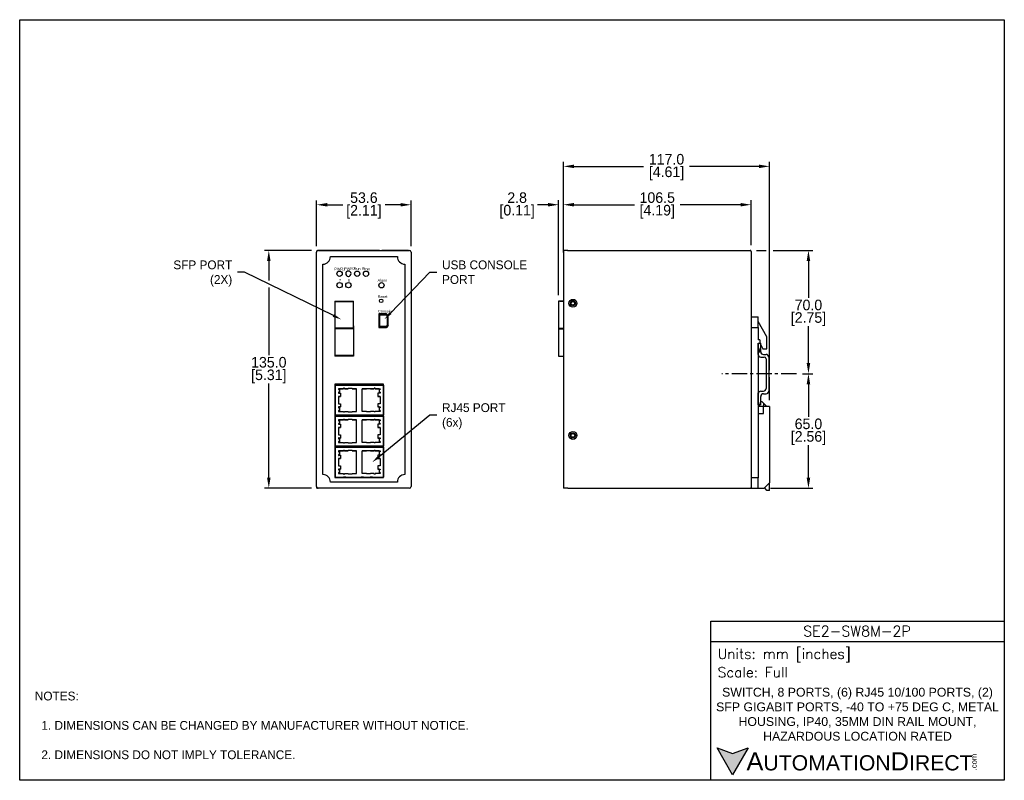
# Model space of a CAD drawing. Header units: inches. Extents: x 0 to 559, y 0 to 432.
import ezdxf
from ezdxf import colors
from ezdxf.entities.mleader import LeaderData, LeaderLine
from ezdxf.math import Vec2, Vec3

# ---------------------------------------------------------------- set-up
doc = ezdxf.new("R2010")
doc.units = ezdxf.units.IN
doc.header["$LTSCALE"] = 10
doc.header["$MEASUREMENT"] = 0
doc.linetypes.add('CENTER', pattern=[0.4, 0.25, -0.05, 0.05, -0.05])
for name, color, linetype in [('CENTER', 40, 'CENTER'), ('DIMENSIONS', 140, 'Continuous'), ('TEXT', 140, 'Continuous')]:
    doc.layers.add(name, color=color, linetype=linetype)
doc.styles.add('ROMANS', font='romans.shx')
doc.styles.add('型式1', font='txt')
doc.dimstyles.get("Standard").update_dxf_attribs({"dimtxt": 6, "dimasz": 6, "dimexe": 2.5, "dimexo": 3.5, "dimgap": 1, "dimtad": 0, "dimtih": 1, "dimtoh": 1, "dimdec": 1, "dimzin": 0, "dimdsep": 46, "dimtxsty": 'Standard', "dimcen": 0, "dimadec": 0, "dimazin": 0, "dimtfac": 1, "dimtdec": 1, "dimtofl": 0, "dimtmove": 0, "dimatfit": 3, "dimfxl": 1, "dimtolj": 1, "dimtzin": 0, "dimarcsym": 0})

# ---------------------------------------------------------------- blocks, each defined once
blk = doc.blocks.new('*D11')
at = {"layer": 'DEFPOINTS', "color": 0, "transparency": 16777216}
for p in [(222.14, 326.73), (168.54, 299.79), (222.14, 299.79)]:
    blk.add_point(p, dxfattribs=at)
at = {"layer": 'DIMENSIONS', "color": 0, "lineweight": -2, "transparency": 16777216}
for p, q in [((168.54, 303.29), (168.54, 329.23)), ((174.54, 326.73), (183.34, 326.73)), ((216.14, 326.73), (207.34, 326.73)), ((222.14, 303.29), (222.14, 329.23))]:
    blk.add_line(p, q, dxfattribs=at)
at = {"layer": 'DIMENSIONS', "color": 0, "transparency": 16777216}
for points in [[(174.54, 327.73), (174.54, 325.73), (168.54, 326.73)], [(216.14, 327.73), (216.14, 325.73), (222.14, 326.73)]]:
    blk.add_solid(points, dxfattribs=at)
at = {"layer": 'DIMENSIONS', "color": 0, "transparency": 16777216, "char_height": 6, "attachment_point": 5}
for s, insert in [('\\A1;53.6', (195.34, 330.73)), ('\\A1;[2.11]', (195.34, 322.73))]:
    blk.add_mtext(s, dxfattribs=dict(at, insert=insert))
blk = doc.blocks.new('*D12')
at = {"layer": 'DEFPOINTS', "color": 0, "transparency": 16777216}
for p in [(415.09, 326.76), (308.59, 300.79), (415.09, 300.29)]:
    blk.add_point(p, dxfattribs=at)
at = {"layer": 'DIMENSIONS', "color": 0, "lineweight": -2, "transparency": 16777216}
for p, q in [((308.59, 304.29), (308.59, 329.26)), ((314.59, 326.76), (348.84, 326.76)), ((409.09, 326.76), (374.84, 326.76)), ((415.09, 303.79), (415.09, 329.26))]:
    blk.add_line(p, q, dxfattribs=at)
at = {"layer": 'DIMENSIONS', "color": 0, "transparency": 16777216}
for points in [[(314.59, 327.76), (314.59, 325.76), (308.59, 326.76)], [(409.09, 327.76), (409.09, 325.76), (415.09, 326.76)]]:
    blk.add_solid(points, dxfattribs=at)
at = {"layer": 'DIMENSIONS', "color": 0, "transparency": 16777216, "char_height": 6, "attachment_point": 5}
for s, insert in [('\\A1;106.5', (361.84, 330.76)), ('\\A1;[4.19]', (361.84, 322.76))]:
    blk.add_mtext(s, dxfattribs=dict(at, insert=insert))
blk = doc.blocks.new('*D13')
at = {"layer": 'DEFPOINTS', "color": 0, "transparency": 16777216}
for p in [(425.59, 348.53), (308.59, 299.79), (425.59, 212.29)]:
    blk.add_point(p, dxfattribs=at)
at = {"layer": 'DIMENSIONS', "color": 0, "lineweight": -2, "transparency": 16777216}
for p, q in [((308.59, 303.29), (308.59, 351.03)), ((314.59, 348.53), (354.09, 348.53)), ((419.59, 348.53), (380.09, 348.53)), ((425.59, 232.84), (425.59, 351.03)), ((425.59, 215.79), (425.59, 228.84))]:
    blk.add_line(p, q, dxfattribs=at)
at = {"layer": 'DIMENSIONS', "color": 0, "transparency": 16777216}
for points in [[(314.59, 349.53), (314.59, 347.53), (308.59, 348.53)], [(419.59, 349.53), (419.59, 347.53), (425.59, 348.53)]]:
    blk.add_solid(points, dxfattribs=at)
at = {"layer": 'DIMENSIONS', "color": 0, "transparency": 16777216, "char_height": 6, "attachment_point": 5}
for s, insert in [('\\A1;117.0', (367.09, 352.53)), ('\\A1;[4.61]', (367.09, 344.53))]:
    blk.add_mtext(s, dxfattribs=dict(at, insert=insert))
blk = doc.blocks.new('*D14')
at = {"layer": 'DEFPOINTS', "color": 0, "transparency": 16777216}
for p in [(440.84, 230.84), (447.64, 230.84), (422.59, 165.79)]:
    blk.add_point(p, dxfattribs=at)
at = {"layer": 'DIMENSIONS', "color": 0, "lineweight": -2, "transparency": 16777216}
for p, q in [((444.34, 230.84), (450.14, 230.84)), ((447.64, 224.84), (447.64, 206.32)), ((447.64, 171.79), (447.64, 190.32)), ((426.09, 165.79), (450.14, 165.79))]:
    blk.add_line(p, q, dxfattribs=at)
at = {"layer": 'DIMENSIONS', "color": 0, "transparency": 16777216}
for points in [[(446.64, 224.84), (448.64, 224.84), (447.64, 230.84)], [(446.64, 171.79), (448.64, 171.79), (447.64, 165.79)]]:
    blk.add_solid(points, dxfattribs=at)
at = {"layer": 'DIMENSIONS', "color": 0, "transparency": 16777216, "char_height": 6, "attachment_point": 5}
for s, insert in [('\\A1;65.0', (447.64, 202.32)), ('\\A1;[2.56]', (447.64, 194.32))]:
    blk.add_mtext(s, dxfattribs=dict(at, insert=insert))
blk = doc.blocks.new('*D15')
at = {"layer": 'DEFPOINTS', "color": 0, "transparency": 16777216}
for p in [(414.59, 300.79), (447.64, 300.79), (440.84, 230.84)]:
    blk.add_point(p, dxfattribs=at)
at = {"layer": 'DIMENSIONS', "color": 0, "lineweight": -2, "transparency": 16777216}
for p, q in [((418.09, 300.79), (423.59, 300.79)), ((427.59, 300.79), (450.14, 300.79)), ((447.64, 294.79), (447.64, 273.82)), ((447.64, 236.84), (447.64, 257.82)), ((444.34, 230.84), (450.14, 230.84))]:
    blk.add_line(p, q, dxfattribs=at)
at = {"layer": 'DIMENSIONS', "color": 0, "transparency": 16777216}
for points in [[(446.64, 294.79), (448.64, 294.79), (447.64, 300.79)], [(446.64, 236.84), (448.64, 236.84), (447.64, 230.84)]]:
    blk.add_solid(points, dxfattribs=at)
at = {"layer": 'DIMENSIONS', "color": 0, "transparency": 16777216, "char_height": 6, "attachment_point": 5}
for s, insert in [('\\A1;70.0', (447.64, 269.82)), ('\\A1;[2.75]', (447.64, 261.82))]:
    blk.add_mtext(s, dxfattribs=dict(at, insert=insert))
blk = doc.blocks.new('*D16')
at = {"layer": 'DEFPOINTS', "color": 0, "transparency": 16777216}
for p in [(169.04, 300.79), (141.38, 165.79), (169.04, 165.79)]:
    blk.add_point(p, dxfattribs=at)
at = {"layer": 'DIMENSIONS', "color": 0, "lineweight": -2, "transparency": 16777216}
for p, q in [((165.54, 300.79), (138.88, 300.79)), ((141.38, 294.79), (141.38, 283.74)), ((141.38, 279.74), (141.38, 241.29)), ((141.38, 171.79), (141.38, 225.29)), ((165.54, 165.79), (138.88, 165.79))]:
    blk.add_line(p, q, dxfattribs=at)
at = {"layer": 'DIMENSIONS', "color": 0, "transparency": 16777216}
for points in [[(140.38, 294.79), (142.38, 294.79), (141.38, 300.79)], [(140.38, 171.79), (142.38, 171.79), (141.38, 165.79)]]:
    blk.add_solid(points, dxfattribs=at)
at = {"layer": 'DIMENSIONS', "color": 0, "transparency": 16777216, "char_height": 6, "attachment_point": 5}
for s, insert in [('\\A1;135.0', (141.38, 237.29)), ('\\A1;[5.31]', (141.38, 229.29))]:
    blk.add_mtext(s, dxfattribs=dict(at, insert=insert))
blk = doc.blocks.new('*D19')
at = {"layer": 'DEFPOINTS', "color": 0, "transparency": 16777216}
for p in [(305.81, 326.76), (308.59, 296.04), (305.81, 272)]:
    blk.add_point(p, dxfattribs=at)
at = {"layer": 'DIMENSIONS', "color": 0, "lineweight": -2, "transparency": 16777216}
for p, q in [((299.81, 326.76), (293.81, 326.76)), ((305.81, 275.5), (305.81, 329.26)), ((308.59, 299.54), (308.59, 329.26)), ((314.59, 326.76), (320.59, 326.76))]:
    blk.add_line(p, q, dxfattribs=at)
at = {"layer": 'DIMENSIONS', "color": 0, "transparency": 16777216}
for points in [[(299.81, 327.76), (299.81, 325.76), (305.81, 326.76)], [(314.59, 327.76), (314.59, 325.76), (308.59, 326.76)]]:
    blk.add_solid(points, dxfattribs=at)
at = {"layer": 'DIMENSIONS', "color": 0, "transparency": 16777216, "char_height": 6, "attachment_point": 5}
for s, insert in [('\\A1;2.8', (282.31, 330.76)), ('\\A1;[0.11]', (282.31, 322.76))]:
    blk.add_mtext(s, dxfattribs=dict(at, insert=insert))

msp = doc.modelspace()

# ---------------------------------------------------------------- hatches: boundary and pattern name
at = {"layer": 'TEXT'}
msp.add_hatch(color=256, dxfattribs=at).paths.add_polyline_path([(413.49, 18.42), (404.62, 15.19), (395.75, 18.42), (404.62, 3.05)])

# ---------------------------------------------------------------- linework, layer by layer
for p, q in [((168.54, 300.29), (168.54, 299.79)), ((168.54, 166.79), (168.54, 299.79)), ((201.08, 300.79), (169.04, 300.79)), ((169.54, 300.79), (221.14, 300.79)), ((176.34, 297.29), (214.34, 297.29)), ((201.08, 300.8), (201.08, 300.79)), ((201.54, 300.8), (201.08, 300.8)), ((201.54, 300.79), (201.54, 300.8)), ((204.29, 300.79), (201.54, 300.79)), ((207.14, 300.79), (205.59, 300.79)), ((208.34, 300.8), (207.14, 300.8)), ((207.14, 300.8), (207.14, 300.79)), ((209.14, 300.8), (208.34, 300.8)), ((208.34, 300.8), (208.34, 300.79)), ((209.14, 300.79), (209.14, 300.8)), ((211.54, 300.79), (209.14, 300.79)), ((211.54, 300.79), (211.54, 300.79)), ((220.64, 300.79), (211.54, 300.79)), ((220.68, 300.79), (220.64, 300.79)), ((220.64, 300.79), (220.64, 300.79)), ((222.14, 299.79), (222.14, 166.79)), ((311.09, 300.79), (308.59, 300.79)), ((308.59, 300.79), (308.59, 299.79)), ((308.59, 299.79), (308.59, 166.79)), ((310.96, 300.79), (414.59, 300.79)), ((310.96, 300.79), (310.96, 300.79)), ((344.02, 300.79), (344.02, 300.8)), ((344.02, 300.8), (359.26, 300.8)), ((359.26, 300.79), (359.26, 300.8)), ((365.26, 300.79), (365.26, 300.8)), ((365.26, 300.8), (390.66, 300.8)), ((390.66, 300.79), (390.66, 300.8)), ((415.09, 300.29), (415.09, 166.29)), ((172.04, 173.59), (172.04, 292.99)), ((218.64, 292.99), (218.64, 173.59)), ((178.94, 272), (178.94, 257.19)), ((178.94, 272), (178.94, 257.19)), ((178.94, 272), (189.44, 272)), ((178.94, 272), (189.44, 272)), ((189.44, 271.68), (178.94, 271.68)), ((189.44, 257.19), (189.44, 272)), ((189.44, 257.19), (189.44, 272)), ((306.53, 272), (308.59, 272)), ((208.14, 264.79), (203.84, 264.79)), ((203.84, 264.79), (203.84, 257.09)), ((204.34, 264.31), (207.93, 264.31)), ((204.34, 257.61), (204.34, 264.31)), ((204.34, 264.31), (207.93, 264.31)), ((207.93, 264.31), (208.64, 263.6)), ((207.93, 264.31), (208.64, 263.6)), ((207.93, 264.31), (207.93, 264.31)), ((209.14, 263.79), (208.14, 264.79)), ((208.64, 263.6), (208.64, 258.32)), ((209.14, 258.09), (209.14, 263.79)), ((415.09, 263.09), (419.09, 263.09)), ((419.09, 257.09), (419.09, 263.09)), ((178.94, 257.19), (178.94, 240.84)), ((189.44, 258.07), (189.44, 240.84)), ((208.14, 257.11), (203.84, 257.11)), ((208.14, 257.11), (203.84, 257.11)), ((203.84, 257.09), (208.14, 257.09)), ((207.93, 257.61), (204.34, 257.61)), ((208.64, 258.32), (207.93, 257.61)), ((209.14, 258.11), (208.14, 257.11)), ((208.14, 257.09), (209.14, 258.09)), ((208.64, 257.61), (208.14, 257.11)), ((208.14, 257.11), (208.14, 257.11)), ((208.14, 257.11), (208.14, 257.11)), ((208.15, 257.11), (208.14, 257.11)), ((208.15, 257.11), (208.14, 257.11)), ((208.14, 257.11), (208.14, 257.11)), ((209.14, 258.11), (208.64, 257.61)), ((208.65, 257.61), (208.64, 257.61)), ((415.09, 257.09), (419.09, 257.09)), ((424.09, 251.83), (419.09, 260.49)), ((419.09, 257.09), (419.09, 250.09)), ((189.44, 256.59), (178.94, 256.59)), ((189.44, 256.26), (178.94, 256.26)), ((424.09, 244.99), (424.09, 251.83)), ((178.94, 247.89), (178.94, 240.84)), ((420.09, 250.09), (419.09, 250.09)), ((419.09, 248.09), (420.09, 248.09)), ((419.09, 248.09), (419.09, 212.29)), ((419.09, 241.76), (419.09, 248.09)), ((419.09, 248.09), (420.59, 248.09)), ((420.09, 250.09), (420.09, 248.09)), ((420.09, 248.09), (420.39, 248.09)), ((420.39, 247.59), (420.39, 248.09)), ((420.39, 247.59), (421.77, 244.99)), ((420.59, 243.26), (420.59, 248.09)), ((189.44, 241.17), (178.94, 241.17)), ((189.44, 240.84), (178.94, 240.84)), ((419.65, 245.09), (419.09, 245.09)), ((419.99, 243.09), (419.09, 243.09)), ((419.99, 243.09), (419.65, 245.09)), ((421.77, 244.99), (424.09, 244.99)), ((422.09, 241.76), (423.59, 241.76)), ((420.59, 240.26), (422.59, 240.26)), ((423.59, 239.26), (423.59, 222.43)), ((425.09, 240.26), (425.09, 220.93)), ((206.54, 224.89), (178.94, 224.89)), ((178.94, 224.89), (178.94, 171.89)), ((179.14, 222.32), (179.14, 224.41)), ((179.14, 224.41), (206.39, 224.41)), ((206.39, 224.41), (206.39, 207.28)), ((206.54, 171.89), (206.54, 224.89)), ((179.14, 222.32), (179.14, 222.32)), ((179.14, 221.78), (179.14, 222.32)), ((179.14, 220.26), (179.14, 221.78)), ((179.14, 220.26), (179.14, 220.26)), ((179.14, 220.26), (179.14, 220.26)), ((179.14, 220.26), (179.14, 220.26)), ((179.14, 219.72), (179.14, 220.26)), ((179.14, 217.95), (179.14, 219.72)), ((179.14, 217.95), (179.14, 217.95)), ((179.14, 213.75), (179.14, 217.95)), ((180.94, 222.33), (180.94, 221.78)), ((181.24, 222.33), (180.94, 222.33)), ((181.24, 222.32), (180.94, 222.32)), ((180.94, 221.78), (181.24, 221.78)), ((180.94, 220.26), (181.24, 220.26)), ((180.94, 220.26), (180.94, 219.72)), ((180.94, 220.26), (181.04, 220.26)), ((180.94, 219.72), (181.24, 219.72)), ((180.94, 217.95), (180.94, 213.75)), ((182.16, 217.95), (180.94, 217.95)), ((180.94, 217.95), (181.24, 217.95)), ((181.24, 221.78), (181.24, 222.33)), ((181.24, 222.33), (181.24, 222.33)), ((181.24, 219.72), (181.24, 220.26)), ((181.24, 220.26), (181.24, 220.26)), ((181.24, 217.95), (182.16, 217.95)), ((181.54, 222.29), (181.54, 219.76)), ((183.74, 222.29), (181.54, 222.29)), ((181.54, 222.29), (183.74, 222.29)), ((181.54, 219.76), (182.16, 219.76)), ((182.16, 219.76), (182.16, 217.95)), ((182.16, 217.95), (182.16, 217.95)), ((183.74, 222.55), (183.74, 222.29)), ((184.39, 222.55), (183.74, 222.55)), ((183.74, 222.55), (184.39, 222.55)), ((183.74, 222.29), (183.74, 222.29)), ((184.39, 222.29), (184.39, 222.55)), ((186.33, 222.29), (184.39, 222.29)), ((184.39, 222.29), (186.33, 222.29)), ((184.39, 222.29), (184.39, 222.29)), ((186.33, 222.5), (186.33, 222.29)), ((188.62, 222.5), (186.33, 222.5)), ((186.33, 222.29), (186.33, 222.29)), ((188.62, 222.29), (188.62, 222.5)), ((191.16, 222.29), (188.62, 222.29)), ((188.62, 222.29), (191.16, 222.29)), ((188.62, 222.29), (188.62, 222.29)), ((191.16, 209.41), (191.16, 222.29)), ((194.32, 222.29), (196.86, 222.29)), ((194.32, 209.41), (194.32, 222.29)), ((196.86, 222.29), (194.32, 222.29)), ((196.86, 222.5), (199.15, 222.5)), ((196.86, 222.29), (196.86, 222.5)), ((196.86, 222.29), (196.86, 222.29)), ((199.15, 222.5), (199.15, 222.29)), ((199.15, 222.29), (201.09, 222.29)), ((201.09, 222.29), (199.15, 222.29)), ((199.15, 222.29), (199.15, 222.29)), ((201.09, 222.55), (201.74, 222.55)), ((201.09, 222.29), (201.09, 222.55)), ((201.74, 222.55), (201.09, 222.55)), ((201.09, 222.29), (201.09, 222.29)), ((201.74, 222.55), (201.74, 222.29)), ((201.74, 222.29), (203.94, 222.29)), ((201.74, 222.29), (201.74, 222.29)), ((203.94, 222.29), (201.74, 222.29)), ((203.32, 219.76), (203.32, 217.95)), ((203.94, 219.76), (203.32, 219.76)), ((203.32, 217.95), (204.54, 217.95)), ((203.32, 217.95), (203.32, 217.95)), ((204.24, 217.95), (203.32, 217.95)), ((203.94, 222.29), (203.94, 219.76)), ((204.24, 221.78), (204.24, 222.33)), ((204.24, 222.33), (204.54, 222.33)), ((204.24, 222.33), (204.24, 222.33)), ((204.24, 222.32), (204.54, 222.32)), ((204.54, 221.78), (204.24, 221.78)), ((204.54, 220.26), (204.24, 220.26)), ((204.24, 219.72), (204.24, 220.26)), ((204.24, 220.26), (204.24, 220.26)), ((204.54, 219.72), (204.24, 219.72)), ((204.54, 217.95), (204.24, 217.95)), ((204.54, 220.26), (204.44, 220.26)), ((204.54, 222.33), (204.54, 221.78)), ((204.54, 220.26), (204.54, 219.72)), ((204.54, 217.95), (204.54, 213.75)), ((419.09, 213.09), (419.09, 219.93)), ((419.09, 213.09), (419.09, 219.43)), ((420.59, 220.93), (422.09, 220.93)), ((422.09, 219.43), (423.59, 219.43)), ((179.14, 211.97), (179.14, 213.75)), ((180.94, 213.75), (182.16, 213.75)), ((182.16, 213.75), (182.16, 211.94)), ((203.32, 213.75), (203.32, 211.94)), ((204.54, 213.75), (203.32, 213.75)), ((419.09, 213.09), (420.09, 213.09)), ((420.59, 213.09), (419.09, 213.09)), ((420.09, 213.09), (420.62, 215.09)), ((420.59, 213.09), (420.59, 217.93)), ((420.62, 215.09), (421.22, 215.09)), ((421.22, 215.09), (422.19, 214.13)), ((422.19, 214.13), (422.19, 212.88)), ((422.19, 214.13), (424.02, 212.29)), ((422.19, 212.88), (422.39, 212.68)), ((422.39, 212.58), (422.19, 212.38)), ((422.19, 212.38), (422.19, 212.33)), ((422.39, 212.58), (422.39, 212.68)), ((179.14, 211.97), (179.14, 211.97)), ((179.14, 211.43), (179.14, 211.97)), ((179.14, 209.91), (179.14, 211.43)), ((179.14, 209.91), (179.14, 209.91)), ((179.14, 209.91), (179.14, 209.91)), ((179.14, 209.91), (179.14, 209.91)), ((179.14, 209.37), (179.14, 209.91)), ((179.14, 207.28), (179.14, 209.37)), ((206.39, 207.28), (179.14, 207.28)), ((179.14, 207.28), (183.82, 207.28)), ((179.14, 207.28), (179.14, 207.28)), ((179.14, 204.69), (179.14, 206.78)), ((179.14, 206.78), (206.39, 206.78)), ((180.94, 211.98), (180.94, 211.43)), ((181.24, 211.98), (180.94, 211.98)), ((181.24, 211.97), (180.94, 211.97)), ((180.94, 211.43), (181.24, 211.43)), ((180.94, 209.91), (180.94, 209.37)), ((180.94, 209.91), (181.24, 209.91)), ((180.94, 209.91), (181.04, 209.91)), ((180.94, 209.37), (181.24, 209.37)), ((181.24, 211.43), (181.24, 211.98)), ((181.24, 211.98), (181.24, 211.98)), ((181.24, 209.37), (181.24, 209.91)), ((181.24, 209.91), (181.24, 209.91)), ((181.54, 211.94), (181.54, 209.41)), ((182.16, 211.94), (181.54, 211.94)), ((181.54, 211.94), (182.16, 211.94)), ((181.54, 209.41), (183.74, 209.41)), ((182.16, 211.94), (182.16, 211.94)), ((183.74, 209.41), (183.74, 209.15)), ((183.74, 209.15), (184.39, 209.15)), ((185.15, 207.28), (183.82, 207.28)), ((184.39, 209.41), (186.33, 209.41)), ((184.39, 209.15), (184.39, 209.41)), ((185.15, 207.28), (193.82, 207.28)), ((186.33, 209.41), (186.33, 209.19)), ((186.33, 209.19), (188.62, 209.19)), ((188.62, 209.41), (191.16, 209.41)), ((188.62, 209.19), (188.62, 209.41)), ((195.15, 207.28), (193.82, 207.28)), ((196.86, 209.41), (194.32, 209.41)), ((195.15, 207.28), (198.82, 207.28)), ((196.86, 209.19), (196.86, 209.41)), ((199.15, 209.19), (196.86, 209.19)), ((200.15, 207.28), (198.82, 207.28)), ((199.15, 209.41), (199.15, 209.19)), ((201.09, 209.41), (199.15, 209.41)), ((200.15, 207.28), (206.39, 207.28)), ((201.09, 209.15), (201.09, 209.41)), ((201.74, 209.15), (201.09, 209.15)), ((201.74, 209.41), (201.74, 209.15)), ((203.94, 209.41), (201.74, 209.41)), ((203.32, 211.94), (203.94, 211.94)), ((203.94, 211.94), (203.32, 211.94)), ((203.32, 211.94), (203.32, 211.94)), ((203.94, 211.94), (203.94, 209.41)), ((204.24, 211.43), (204.24, 211.98)), ((204.24, 211.98), (204.54, 211.98)), ((204.24, 211.98), (204.24, 211.98)), ((204.24, 211.97), (204.54, 211.97)), ((204.54, 211.43), (204.24, 211.43)), ((204.24, 209.37), (204.24, 209.91)), ((204.54, 209.91), (204.24, 209.91)), ((204.24, 209.91), (204.24, 209.91)), ((204.54, 209.37), (204.24, 209.37)), ((204.54, 209.91), (204.44, 209.91)), ((204.54, 211.98), (204.54, 211.43)), ((204.54, 209.91), (204.54, 209.37)), ((206.39, 207.28), (206.39, 207.28)), ((206.39, 206.78), (206.39, 189.65)), ((419.09, 212.29), (419.09, 208.29)), ((422.09, 212.29), (419.09, 212.29)), ((419.09, 208.29), (419.09, 171.79)), ((419.09, 208.29), (422.09, 208.29)), ((422.09, 208.29), (422.09, 212.29)), ((425.59, 212.29), (422.09, 212.29)), ((422.19, 212.33), (422.22, 212.29)), ((425.59, 212.29), (425.59, 168.79)), ((179.14, 204.69), (179.14, 204.69)), ((179.14, 204.15), (179.14, 204.69)), ((179.14, 202.63), (179.14, 204.15)), ((179.14, 202.63), (179.14, 202.63)), ((179.14, 202.63), (179.14, 202.63)), ((179.14, 202.63), (179.14, 202.63)), ((179.14, 202.09), (179.14, 202.63)), ((179.14, 200.32), (179.14, 202.09)), ((180.94, 204.7), (180.94, 204.15)), ((181.24, 204.7), (180.94, 204.7)), ((181.24, 204.69), (180.94, 204.69)), ((180.94, 204.15), (181.24, 204.15)), ((180.94, 202.63), (181.24, 202.63)), ((180.94, 202.63), (180.94, 202.09)), ((180.94, 202.63), (181.04, 202.63)), ((180.94, 202.09), (181.24, 202.09)), ((181.24, 204.15), (181.24, 204.7)), ((181.24, 204.7), (181.24, 204.7)), ((181.24, 202.09), (181.24, 202.63)), ((181.24, 202.63), (181.24, 202.63)), ((181.54, 204.66), (181.54, 202.13)), ((183.74, 204.66), (181.54, 204.66)), ((181.54, 204.66), (183.74, 204.66)), ((181.54, 202.13), (182.16, 202.13)), ((182.16, 202.13), (182.16, 200.32)), ((183.74, 204.92), (183.74, 204.66)), ((184.39, 204.92), (183.74, 204.92)), ((183.74, 204.92), (184.39, 204.92)), ((183.74, 204.66), (183.74, 204.66)), ((184.39, 204.66), (184.39, 204.92)), ((186.33, 204.66), (184.39, 204.66)), ((184.39, 204.66), (186.33, 204.66)), ((184.39, 204.66), (184.39, 204.66)), ((186.33, 204.87), (186.33, 204.66)), ((188.62, 204.87), (186.33, 204.87)), ((186.33, 204.66), (186.33, 204.66)), ((188.62, 204.66), (188.62, 204.87)), ((191.16, 204.66), (188.62, 204.66)), ((188.62, 204.66), (191.16, 204.66)), ((188.62, 204.66), (188.62, 204.66)), ((191.16, 191.78), (191.16, 204.66)), ((194.32, 204.66), (196.86, 204.66)), ((194.32, 191.78), (194.32, 204.66)), ((196.86, 204.66), (194.32, 204.66)), ((196.86, 204.87), (199.15, 204.87)), ((196.86, 204.66), (196.86, 204.87)), ((196.86, 204.66), (196.86, 204.66)), ((199.15, 204.87), (199.15, 204.66)), ((199.15, 204.66), (201.09, 204.66)), ((201.09, 204.66), (199.15, 204.66)), ((199.15, 204.66), (199.15, 204.66)), ((201.09, 204.92), (201.74, 204.92)), ((201.09, 204.66), (201.09, 204.92)), ((201.74, 204.92), (201.09, 204.92)), ((201.09, 204.66), (201.09, 204.66)), ((201.74, 204.92), (201.74, 204.66)), ((201.74, 204.66), (203.94, 204.66)), ((201.74, 204.66), (201.74, 204.66)), ((203.94, 204.66), (201.74, 204.66)), ((203.32, 202.13), (203.32, 200.32)), ((203.94, 202.13), (203.32, 202.13)), ((203.94, 204.66), (203.94, 202.13)), ((204.24, 204.15), (204.24, 204.7)), ((204.24, 204.7), (204.54, 204.7)), ((204.24, 204.7), (204.24, 204.7)), ((204.24, 204.69), (204.54, 204.69)), ((204.54, 204.15), (204.24, 204.15)), ((204.54, 202.63), (204.24, 202.63)), ((204.24, 202.09), (204.24, 202.63)), ((204.24, 202.63), (204.24, 202.63)), ((204.54, 202.09), (204.24, 202.09)), ((204.54, 202.63), (204.44, 202.63)), ((204.54, 204.7), (204.54, 204.15)), ((204.54, 202.63), (204.54, 202.09)), ((179.14, 200.32), (179.14, 200.32)), ((179.14, 196.12), (179.14, 200.32)), ((179.14, 194.34), (179.14, 196.12)), ((180.94, 200.32), (180.94, 196.12)), ((182.16, 200.32), (180.94, 200.32)), ((180.94, 200.32), (181.24, 200.32)), ((180.94, 196.12), (182.16, 196.12)), ((181.24, 200.32), (182.16, 200.32)), ((182.16, 200.32), (182.16, 200.32)), ((182.16, 196.12), (182.16, 194.31)), ((203.32, 200.32), (204.54, 200.32)), ((203.32, 200.32), (203.32, 200.32)), ((204.24, 200.32), (203.32, 200.32)), ((203.32, 196.12), (203.32, 194.31)), ((204.54, 196.12), (203.32, 196.12)), ((204.54, 200.32), (204.24, 200.32)), ((204.54, 200.32), (204.54, 196.12)), ((179.14, 194.34), (179.14, 194.34)), ((179.14, 193.8), (179.14, 194.34)), ((179.14, 192.28), (179.14, 193.8)), ((179.14, 192.28), (179.14, 192.28)), ((179.14, 192.28), (179.14, 192.28)), ((179.14, 192.28), (179.14, 192.28)), ((179.14, 191.74), (179.14, 192.28)), ((179.14, 189.65), (179.14, 191.74)), ((180.94, 194.35), (180.94, 193.8)), ((181.24, 194.35), (180.94, 194.35)), ((181.24, 194.34), (180.94, 194.34)), ((180.94, 193.8), (181.24, 193.8)), ((180.94, 192.28), (180.94, 191.74)), ((180.94, 192.28), (181.24, 192.28)), ((180.94, 192.28), (181.04, 192.28)), ((180.94, 191.74), (181.24, 191.74)), ((181.24, 193.8), (181.24, 194.35)), ((181.24, 194.35), (181.24, 194.35)), ((181.24, 191.74), (181.24, 192.28)), ((181.24, 192.28), (181.24, 192.28)), ((181.54, 194.31), (181.54, 191.78)), ((182.16, 194.31), (181.54, 194.31)), ((181.54, 194.31), (182.16, 194.31)), ((181.54, 191.78), (183.74, 191.78)), ((182.16, 194.31), (182.16, 194.31)), ((183.74, 191.78), (183.74, 191.52)), ((183.74, 191.52), (184.39, 191.52)), ((184.39, 191.78), (186.33, 191.78)), ((184.39, 191.52), (184.39, 191.78)), ((186.33, 191.78), (186.33, 191.56)), ((186.33, 191.56), (188.62, 191.56)), ((188.62, 191.78), (191.16, 191.78)), ((188.62, 191.56), (188.62, 191.78)), ((196.86, 191.78), (194.32, 191.78)), ((196.86, 191.56), (196.86, 191.78)), ((199.15, 191.56), (196.86, 191.56)), ((199.15, 191.78), (199.15, 191.56)), ((201.09, 191.78), (199.15, 191.78)), ((201.09, 191.52), (201.09, 191.78)), ((201.74, 191.52), (201.09, 191.52)), ((201.74, 191.78), (201.74, 191.52)), ((203.94, 191.78), (201.74, 191.78)), ((203.32, 194.31), (203.94, 194.31)), ((203.94, 194.31), (203.32, 194.31)), ((203.32, 194.31), (203.32, 194.31)), ((203.94, 194.31), (203.94, 191.78)), ((204.24, 193.8), (204.24, 194.35)), ((204.24, 194.35), (204.54, 194.35)), ((204.24, 194.35), (204.24, 194.35)), ((204.24, 194.34), (204.54, 194.34)), ((204.54, 193.8), (204.24, 193.8)), ((204.24, 191.74), (204.24, 192.28)), ((204.54, 192.28), (204.24, 192.28)), ((204.24, 192.28), (204.24, 192.28)), ((204.54, 191.74), (204.24, 191.74)), ((204.54, 192.28), (204.44, 192.28)), ((204.54, 194.35), (204.54, 193.8)), ((204.54, 192.28), (204.54, 191.74)), ((179.14, 189.65), (183.82, 189.65)), ((179.14, 189.65), (179.14, 189.65)), ((206.39, 189.65), (179.14, 189.65)), ((179.14, 187.06), (179.14, 189.15)), ((179.14, 189.15), (206.39, 189.15)), ((179.14, 187.06), (179.14, 187.06)), ((179.14, 186.52), (179.14, 187.06)), ((179.14, 185), (179.14, 186.52)), ((179.14, 185), (179.14, 185)), ((179.14, 185), (179.14, 185)), ((179.14, 185), (179.14, 185)), ((179.14, 184.46), (179.14, 185)), ((179.14, 182.69), (179.14, 184.46)), ((180.94, 187.07), (180.94, 186.52)), ((181.24, 187.07), (180.94, 187.07)), ((181.24, 187.06), (180.94, 187.06)), ((180.94, 186.52), (181.24, 186.52)), ((180.94, 185), (181.24, 185)), ((180.94, 185), (180.94, 184.46)), ((180.94, 185), (181.04, 185)), ((180.94, 184.46), (181.24, 184.46)), ((181.24, 186.52), (181.24, 187.07)), ((181.24, 187.07), (181.24, 187.07)), ((181.24, 184.46), (181.24, 185)), ((181.24, 185), (181.24, 185)), ((181.54, 187.03), (181.54, 184.5)), ((183.74, 187.03), (181.54, 187.03)), ((181.54, 187.03), (183.74, 187.03)), ((181.54, 184.5), (182.16, 184.5)), ((182.16, 184.5), (182.16, 182.69)), ((183.74, 187.29), (183.74, 187.03)), ((184.39, 187.29), (183.74, 187.29)), ((183.74, 187.29), (184.39, 187.29)), ((183.74, 187.03), (183.74, 187.03)), ((185.15, 189.65), (183.82, 189.65)), ((184.39, 187.03), (184.39, 187.29)), ((186.33, 187.03), (184.39, 187.03)), ((184.39, 187.03), (186.33, 187.03)), ((184.39, 187.03), (184.39, 187.03)), ((185.15, 189.65), (193.82, 189.65)), ((186.33, 187.24), (186.33, 187.03)), ((188.62, 187.24), (186.33, 187.24)), ((186.33, 187.03), (186.33, 187.03)), ((188.62, 187.03), (188.62, 187.24)), ((191.16, 187.03), (188.62, 187.03)), ((188.62, 187.03), (191.16, 187.03)), ((188.62, 187.03), (188.62, 187.03)), ((191.16, 174.15), (191.16, 187.03)), ((195.15, 189.65), (193.82, 189.65)), ((194.32, 187.03), (196.86, 187.03)), ((194.32, 174.15), (194.32, 187.03)), ((196.86, 187.03), (194.32, 187.03)), ((195.15, 189.65), (198.82, 189.65)), ((196.86, 187.24), (199.15, 187.24)), ((196.86, 187.03), (196.86, 187.24)), ((196.86, 187.03), (196.86, 187.03)), ((200.15, 189.65), (198.82, 189.65)), ((199.15, 187.24), (199.15, 187.03)), ((199.15, 187.03), (201.09, 187.03)), ((201.09, 187.03), (199.15, 187.03)), ((199.15, 187.03), (199.15, 187.03)), ((200.15, 189.65), (206.39, 189.65)), ((201.09, 187.29), (201.74, 187.29)), ((201.09, 187.03), (201.09, 187.29)), ((201.74, 187.29), (201.09, 187.29)), ((201.09, 187.03), (201.09, 187.03)), ((201.74, 187.29), (201.74, 187.03)), ((201.74, 187.03), (203.94, 187.03)), ((201.74, 187.03), (201.74, 187.03)), ((203.94, 187.03), (201.74, 187.03)), ((203.32, 184.5), (203.32, 182.69)), ((203.94, 184.5), (203.32, 184.5)), ((203.94, 187.03), (203.94, 184.5)), ((204.24, 186.52), (204.24, 187.07)), ((204.24, 187.07), (204.54, 187.07)), ((204.24, 187.07), (204.24, 187.07)), ((204.24, 187.06), (204.54, 187.06)), ((204.54, 186.52), (204.24, 186.52)), ((204.54, 185), (204.24, 185)), ((204.24, 184.46), (204.24, 185)), ((204.24, 185), (204.24, 185)), ((204.54, 184.46), (204.24, 184.46)), ((204.54, 185), (204.44, 185)), ((204.54, 187.07), (204.54, 186.52)), ((204.54, 185), (204.54, 184.46)), ((206.39, 189.65), (206.39, 189.65)), ((206.39, 189.15), (206.39, 172.02)), ((179.14, 182.69), (179.14, 182.69)), ((179.14, 178.49), (179.14, 182.69)), ((180.94, 182.69), (180.94, 178.49)), ((182.16, 182.69), (180.94, 182.69)), ((180.94, 182.69), (181.24, 182.69)), ((181.24, 182.69), (182.16, 182.69)), ((182.16, 182.69), (182.16, 182.69)), ((203.32, 182.69), (204.54, 182.69)), ((203.32, 182.69), (203.32, 182.69)), ((204.24, 182.69), (203.32, 182.69)), ((204.54, 182.69), (204.24, 182.69)), ((204.54, 182.69), (204.54, 178.49)), ((179.14, 176.71), (179.14, 178.49)), ((179.14, 176.71), (179.14, 176.71)), ((179.14, 176.17), (179.14, 176.71)), ((179.14, 174.65), (179.14, 176.17)), ((179.14, 174.65), (179.14, 174.65)), ((179.14, 174.65), (179.14, 174.65)), ((179.14, 174.65), (179.14, 174.65)), ((179.14, 174.11), (179.14, 174.65)), ((179.14, 172.02), (179.14, 174.11)), ((180.94, 178.49), (182.16, 178.49)), ((180.94, 176.72), (180.94, 176.17)), ((181.24, 176.72), (180.94, 176.72)), ((181.24, 176.71), (180.94, 176.71)), ((180.94, 176.17), (181.24, 176.17)), ((180.94, 174.65), (180.94, 174.11)), ((180.94, 174.65), (181.24, 174.65)), ((180.94, 174.65), (181.04, 174.65)), ((180.94, 174.11), (181.24, 174.11)), ((181.24, 176.17), (181.24, 176.72)), ((181.24, 176.72), (181.24, 176.72)), ((181.24, 174.11), (181.24, 174.65)), ((181.24, 174.65), (181.24, 174.65)), ((181.54, 176.68), (181.54, 174.15)), ((182.16, 176.68), (181.54, 176.68)), ((181.54, 176.68), (182.16, 176.68)), ((181.54, 174.15), (183.74, 174.15)), ((182.16, 178.49), (182.16, 176.68)), ((182.16, 176.68), (182.16, 176.68)), ((183.74, 174.15), (183.74, 173.89)), ((183.74, 173.89), (184.39, 173.89)), ((184.39, 174.15), (186.33, 174.15)), ((184.39, 173.89), (184.39, 174.15)), ((186.33, 174.15), (186.33, 173.93)), ((186.33, 173.93), (188.62, 173.93)), ((188.62, 174.15), (191.16, 174.15)), ((188.62, 173.93), (188.62, 174.15)), ((196.86, 174.15), (194.32, 174.15)), ((196.86, 173.93), (196.86, 174.15)), ((199.15, 173.93), (196.86, 173.93)), ((199.15, 174.15), (199.15, 173.93)), ((201.09, 174.15), (199.15, 174.15)), ((201.09, 173.89), (201.09, 174.15)), ((201.74, 173.89), (201.09, 173.89)), ((201.74, 174.15), (201.74, 173.89)), ((203.94, 174.15), (201.74, 174.15)), ((203.32, 178.49), (203.32, 176.68)), ((204.54, 178.49), (203.32, 178.49)), ((203.32, 176.68), (203.94, 176.68)), ((203.94, 176.68), (203.32, 176.68)), ((203.32, 176.68), (203.32, 176.68)), ((203.94, 176.68), (203.94, 174.15)), ((204.24, 176.17), (204.24, 176.72)), ((204.24, 176.72), (204.54, 176.72)), ((204.24, 176.72), (204.24, 176.72)), ((204.24, 176.71), (204.54, 176.71)), ((204.54, 176.17), (204.24, 176.17)), ((204.24, 174.11), (204.24, 174.65)), ((204.54, 174.65), (204.24, 174.65)), ((204.24, 174.65), (204.24, 174.65)), ((204.54, 174.11), (204.24, 174.11)), ((204.54, 174.65), (204.44, 174.65)), ((204.54, 176.72), (204.54, 176.17)), ((204.54, 174.65), (204.54, 174.11)), ((214.34, 169.29), (176.34, 169.29)), ((178.94, 171.89), (206.54, 171.89)), ((179.14, 172.02), (183.82, 172.02)), ((179.14, 172.02), (179.14, 172.02)), ((185.15, 172.02), (183.82, 172.02)), ((185.15, 172.02), (193.82, 172.02)), ((195.15, 172.02), (193.82, 172.02)), ((195.15, 172.02), (198.82, 172.02)), ((200.15, 172.02), (198.82, 172.02)), ((200.15, 172.02), (206.39, 172.02)), ((206.39, 172.02), (206.39, 172.02)), ((419.09, 171.79), (415.09, 171.79)), ((419.09, 165.79), (419.09, 171.79)), ((425.59, 168.79), (422.59, 165.79)), ((425.54, 164.59), (425.54, 168.74)), ((168.54, 166.79), (168.54, 166.29)), ((169.5, 165.79), (169.04, 165.79)), ((221.14, 165.79), (169.54, 165.79)), ((308.59, 166.79), (308.59, 165.79)), ((311.09, 165.79), (308.59, 165.79)), ((311.09, 165.79), (414.59, 165.79)), ((415.09, 165.79), (415.09, 166.29)), ((415.09, 165.79), (419.09, 165.79)), ((419.09, 165.79), (422.59, 165.79)), ((423.94, 164.59), (422.89, 166.1)), ((425.54, 164.59), (423.94, 164.59))]:
    msp.add_line(p, q)
at = {"linetype": 'Continuous', "lineweight": 30}
for p, q in [((305.81, 272), (305.81, 240.84)), ((308.41, 272), (305.81, 272)), ((305.81, 256.59), (308.59, 256.59)), ((305.81, 256.26), (308.59, 256.26)), ((305.81, 240.84), (308.59, 240.84))]:
    msp.add_line(p, q, dxfattribs=at)
at = {"flags": 128}
for points in [[(204.29, 300.8), (204.34, 300.8), (204.48, 300.8), (204.69, 300.8), (204.94, 300.8), (205.19, 300.8), (205.4, 300.8), (205.54, 300.8), (205.59, 300.8)], [(181.08, 220.26), (181.06, 220.26), (181.04, 220.26), (181.03, 220.26), (181.01, 220.26), (180.99, 220.26), (180.97, 220.26), (180.95, 220.26), (180.94, 220.26)], [(204.39, 220.26), (204.41, 220.26), (204.43, 220.26), (204.45, 220.26), (204.47, 220.26), (204.48, 220.26), (204.5, 220.26), (204.52, 220.26), (204.54, 220.26)], [(181.08, 209.91), (181.06, 209.91), (181.04, 209.91), (181.03, 209.91), (181.01, 209.91), (180.99, 209.91), (180.97, 209.91), (180.95, 209.91), (180.94, 209.91)], [(204.39, 209.91), (204.41, 209.91), (204.43, 209.91), (204.45, 209.91), (204.47, 209.91), (204.48, 209.91), (204.5, 209.91), (204.52, 209.91), (204.54, 209.91)], [(181.08, 202.63), (181.06, 202.63), (181.04, 202.63), (181.03, 202.63), (181.01, 202.63), (180.99, 202.63), (180.97, 202.63), (180.95, 202.63), (180.94, 202.63)], [(204.39, 202.63), (204.41, 202.63), (204.43, 202.63), (204.45, 202.63), (204.47, 202.63), (204.48, 202.63), (204.5, 202.63), (204.52, 202.63), (204.54, 202.63)], [(181.08, 192.28), (181.06, 192.28), (181.04, 192.28), (181.03, 192.28), (181.01, 192.28), (180.99, 192.28), (180.97, 192.28), (180.95, 192.28), (180.94, 192.28)], [(204.39, 192.28), (204.41, 192.28), (204.43, 192.28), (204.45, 192.28), (204.47, 192.28), (204.48, 192.28), (204.5, 192.28), (204.52, 192.28), (204.54, 192.28)], [(181.08, 185), (181.06, 185), (181.04, 185), (181.03, 185), (181.01, 185), (180.99, 185), (180.97, 185), (180.95, 185), (180.94, 185)], [(204.39, 185), (204.41, 185), (204.43, 185), (204.45, 185), (204.47, 185), (204.48, 185), (204.5, 185), (204.52, 185), (204.54, 185)], [(181.08, 174.65), (181.06, 174.65), (181.04, 174.65), (181.03, 174.65), (181.01, 174.65), (180.99, 174.65), (180.97, 174.65), (180.95, 174.65), (180.94, 174.65)], [(204.39, 174.65), (204.41, 174.65), (204.43, 174.65), (204.45, 174.65), (204.47, 174.65), (204.48, 174.65), (204.5, 174.65), (204.52, 174.65), (204.54, 174.65)]]:
    msp.add_lwpolyline(points, dxfattribs=at)
for centre, radius in [((181.54, 287.59), 1.5), ((191.54, 287.59), 1.5), ((196.54, 287.59), 1.5), ((181.54, 281.09), 1.5), ((186.54, 281.09), 1.5), ((205.31, 281.04), 1.5), ((205.14, 272.19), 1), ((313.96, 270.79), 2.25), ((313.96, 270.79), 1.45), ((313.96, 270.79), 1.02), ((313.96, 195.79), 2.25), ((313.96, 195.79), 1.45), ((313.96, 195.79), 1.02)]:
    msp.add_circle(centre, radius)
for centre, radius, start, end in [((169.54, 299.79), 1, 90, 180), ((169.04, 300.29), 0.5, 90, 180), ((172.04, 297.29), 4.3, 270, 0), ((218.64, 297.29), 4.3, 180, 270), ((221.14, 299.79), 1, 0, 90), ((186.54, 287.59), 1.5, 273.5554, 266.4446), ((186.54, 287.59), 1.5, 266.4446, 273.5554), ((420.59, 241.76), 1.5, 180, 270), ((422.09, 243.26), 1.5, 180, 270), ((423.59, 240.26), 1.5, 0, 90), ((422.59, 239.26), 1, 0, 90), ((180.95, 280.41), 60.15, 269.9887, 270.0839), ((181.1, 315.43), 95.17, 269.9857, 270.0798), ((204.37, 315.43), 95.17, 269.9202, 270.0143), ((204.53, 280.41), 60.15, 269.9161, 270.0113), ((420.59, 219.43), 1.5, 90, 180), ((422.09, 217.93), 1.5, 90, 180), ((422.09, 222.43), 1.5, 270, 0), ((423.59, 220.93), 1.5, 270, 0), ((180.95, 270.06), 60.15, 269.9887, 270.0839), ((181.1, 305.08), 95.17, 269.9857, 270.0798), ((204.37, 305.08), 95.17, 269.9202, 270.0143), ((204.53, 270.06), 60.15, 269.9161, 270.0113), ((180.95, 262.78), 60.15, 269.9887, 270.0839), ((181.1, 297.8), 95.17, 269.9857, 270.0798), ((204.37, 297.8), 95.17, 269.9202, 270.0143), ((204.53, 262.78), 60.15, 269.9161, 270.0113), ((180.95, 252.43), 60.15, 269.9887, 270.0839), ((181.1, 287.45), 95.17, 269.9857, 270.0798), ((204.37, 287.45), 95.17, 269.9202, 270.0143), ((204.53, 252.43), 60.15, 269.9161, 270.0113), ((180.95, 245.15), 60.15, 269.9887, 270.0839), ((181.1, 280.17), 95.17, 269.9857, 270.0798), ((204.37, 280.17), 95.17, 269.9202, 270.0143), ((204.53, 245.15), 60.15, 269.9161, 270.0113), ((172.04, 169.29), 4.3, 0, 90), ((180.95, 234.8), 60.15, 269.9887, 270.0839), ((181.1, 269.82), 95.17, 269.9857, 270.0798), ((204.37, 269.82), 95.17, 269.9202, 270.0143), ((204.53, 234.8), 60.15, 269.9161, 270.0113), ((218.64, 169.29), 4.3, 90, 180), ((169.54, 166.79), 1, 180, 270), ((169.04, 166.29), 0.5, 180, 270), ((221.14, 166.79), 1, 270, 0)]:
    msp.add_arc(centre, radius, start, end)
for points in [[(204.29, 300.8), (204.29, 300.79)], [(205.59, 300.79), (205.59, 300.8)], [(180.14, 287.66), (180.14, 287.66)], [(185.14, 287.66), (185.14, 287.66)], [(180.14, 281.16), (180.14, 281.16)], [(185.14, 281.16), (185.14, 281.16)]]:
    msp.add_open_spline(points, degree=1)
for points, knots in [([(415.03, 300.53), (414.99, 300.59), (414.94, 300.67), (414.8, 300.75), (414.69, 300.79), (414.62, 300.79), (414.59, 300.79)], [0, 0, 0, 0, 0.5059445, 0.6876312, 0.8708566, 1, 1, 1, 1]), ([(415.09, 300.29), (415.09, 300.3), (415.09, 300.38), (415.06, 300.45), (415.03, 300.53)], [0, 0, 0, 0, 0.0162044, 1, 1, 1, 1]), ([(414.59, 165.79), (414.63, 165.8), (414.71, 165.8), (414.82, 165.85), (414.95, 165.93), (415, 166.01), (415.03, 166.06)], [0, 0, 0, 0, 0.166608, 0.332982, 0.563415, 1, 1, 1, 1]), ([(415.03, 166.06), (415.06, 166.14), (415.09, 166.21), (415.09, 166.29), (415.09, 166.29)], [0, 0, 0, 0, 0.983798, 1, 1, 1, 1])]:
    msp.add_open_spline(points, degree=3, knots=knots)
at = {"layer": 'CENTER', "ltscale": 3.5}
msp.add_line((440.84, 230.84), (398.51, 230.84), dxfattribs=at)
at = {"layer": 'DEFPOINTS'}
msp.add_lwpolyline([(558.8, 0), (0, 0), (0, 431.8), (558.8, 431.8)], close=True, dxfattribs=at)
at = {"layer": 'TEXT'}
for p, q in [((189.44, 256.59), (189.44, 256.26)), ((392.18, 78.85), (558.8, 78.85))]:
    msp.add_line(p, q, dxfattribs=at)
for points in [[(392.18, 0), (392.18, 90.33), (558.8, 90.33), (558.8, 0)], [(413.49, 18.42), (404.62, 3.05), (395.75, 18.42), (404.62, 15.19)]]:
    msp.add_lwpolyline(points, close=True, dxfattribs=at)

# ---------------------------------------------------------------- texts
at = {"char_height": 1.5, "attachment_point": 1, "line_spacing_factor": 0.8}
for s, insert in [('{\\fArial|b0|i0|c0|p34;\\W0.8;PW\\fArial|b0|i0|c238|p34;R\\fArial|b0|i0|c0|p34;1}', (178.67, 291.02)), ('{\\fArial|b0|i0|c0|p34;\\W0.8;PW\\fArial|b0|i0|c238|p34;R\\fArial|b0|i0|c0|p34;2}', (184.24, 291.12)), ('{\\fArial|b0|i0|c0|p34;\\W0.8;Run}', (189.63, 291.14)), ('{\\fArial|b0|i0|c0|p34;\\W0.8;Ring}', (194.21, 291.17)), ('{\\fArial|b0|i0|c0|p34;\\W0.8;7}', (181.2, 284.53)), ('{\\fArial|b0|i0|c0|p34;\\W0.8;8}', (186.2, 284.53)), ('{\\fArial|b0|i0|c0|p34;\\W0.8;Alarm}', (203.12, 284.61)), ('{\\fArial|b0|i0|c0|p34;\\W0.8;Reset}', (203.23, 275.32)), ('{\\fArial|b0|i0|c0|p34;\\W0.8;Console}', (203.43, 267.05))]:
    msp.add_mtext(s, dxfattribs=dict(at, insert=insert))
at = {"layer": 'DIMENSIONS', "char_height": 3.5}
for insert, attachment_point in [((98.61, 112.42), 6), ((130.2, 112.22), 4)]:
    msp.add_mtext('\\A1;', dxfattribs=dict(at, insert=insert, attachment_point=attachment_point))
at = {"layer": 'TEXT'}
for s, insert, char_height, width, attachment_point, style in [('SE2-SW8M-2P', (475.23, 84.67), 5.9396, 111.8034, 5, 'ROMANS'), (' Units: mm [inches]', (392.18, 70.86), 5.7425, 166.6158, 4, 'ROMANS'), (' Scale: Full', (392.18, 61.34), 5.7425, 166.6158, 4, 'ROMANS'), ('{\\fArial|b0|i0|c0|p34;     \\H1.2x;A\\H0.8333x;UTOMATION\\H1.2x;D\\H0.8333x;IRECT}', (395.75, 10.73), 8.6137, 145.913, 4, '型式1')]:
    msp.add_mtext(s, dxfattribs=dict(at, insert=insert, char_height=char_height, width=width, attachment_point=attachment_point, style=style))
at = {"layer": 'TEXT', "insert": (8.61, 50.35), "char_height": 5, "attachment_point": 1}
msp.add_mtext_dynamic_manual_height_columns('NOTES:\\P\\P  1. DIMENSIONS CAN BE CHANGED BY MANUFACTURER WITHOUT NOTICE.\\P\\P  2. DIMENSIONS DO NOT IMPLY TOLERANCE.', width=363.4473, gutter_width=25, heights=[0], dxfattribs=at)
at = {"layer": 'TEXT', "insert": (475.49, 37.49), "char_height": 5, "width": 168.3146, "attachment_point": 5}
msp.add_mtext('{\\fArial|b0|i0|c0|p34;SWITCH, 8 PORTS, (6) RJ45 10/100 PORTS, (2) SFP GIGABIT PORTS, -40 TO +75 DEG C, METAL HOUSING, IP40, 35MM DIN RAIL MOUNT, HAZARDOUS LOCATION RATED}', dxfattribs=at)
at = {"layer": 'TEXT', "insert": (540.01, 5.68), "char_height": 3.1009, "width": 9.1891, "attachment_point": 1, "rotation": 90, "style": '型式1'}
msp.add_mtext('{\\fArial|b0|i0|c0|p34;.com}', dxfattribs=at)

# ---------------------------------------------------------------- dimensions: what is measured, and where the dimension line sits
at = {"layer": 'DIMENSIONS'}
for base, p1, p2, picture, middle in [((425.59, 348.53), (308.59, 299.79), (425.59, 212.29), '*D13', (367.09, 348.53)), ((222.14, 326.73), (168.54, 299.79), (222.14, 299.79), '*D11', (195.34, 326.73)), ((305.81, 326.76), (308.59, 296.04), (305.81, 272), '*D19', (282.31, 326.76)), ((415.09, 326.76), (308.59, 300.79), (415.09, 300.29), '*D12', (361.84, 326.76))]:
    dim = msp.add_linear_dim(base=base, p1=p1, p2=p2, dimstyle='Standard', override={"dimpost": '\\X'}, dxfattribs=at)
    dim.commit()
    dim.dimension.update_dxf_attribs({"geometry": picture, "text_midpoint": middle})
for base, p1, p2, picture, middle in [((141.38, 165.79), (169.04, 300.79), (169.04, 165.79), '*D16', (141.38, 233.29)), ((447.636393, 300.794283), (440.837101, 230.844279), (414.58617, 300.794283), '*D15', (447.636393, 265.819281)), ((447.636393, 230.844279), (422.586172, 165.794281), (440.837101, 230.844279), '*D14', (447.636393, 198.31928))]:
    dim = msp.add_linear_dim(base=base, p1=p1, p2=p2, angle=90, dimstyle='Standard', override={"dimpost": '\\X'}, dxfattribs=at)
    dim.commit()
    dim.dimension.update_dxf_attribs({"geometry": picture, "text_midpoint": middle})

# ---------------------------------------------------------------- leaders
at = {"layer": 'TEXT'}
ml = msp.add_multileader_mtext('Standard', dxfattribs=at)
ml.set_content('SFP PORT\\P(2X)', color=256)
ml.set_leader_properties()
ml.build(insert=Vec2(0, 0))
ml.multileader.update_dxf_attribs({"text_left_attachment_type": 2, "text_right_attachment_type": 2, "dogleg_length": 4, "arrow_head_size": 5})
ctx = ml.context
ctx.base_point, ctx.char_height, ctx.arrow_head_size, ctx.landing_gap_size, ctx.plane_origin = Vec3(79.31, 288.46), 5, 5, 3, Vec3(182.54, 261.63)
ctx.left_attachment, ctx.right_attachment, ctx.text_align_type = 2, 2, 2
notes = []
notes.append((ctx, [(1, (1, 1, 0), (127.64, 288.46), (-1, 0), 4, [(0, [(182.54, 261.63)], 0, [])])]))
ctx.mtext.insert, ctx.mtext.alignment, ctx.mtext.flow_direction = Vec3(120.64, 295.13), 3, 5
ml = msp.add_multileader_mtext('Standard', dxfattribs=at)
ml.set_content('USB CONSOLE\\PPORT', color=256)
ml.set_leader_properties()
ml.build(insert=Vec2(0, 0))
ml.multileader.update_dxf_attribs({"text_left_attachment_type": 2, "text_right_attachment_type": 2, "dogleg_length": 4, "arrow_head_size": 5})
ctx = ml.context
ctx.base_point, ctx.char_height, ctx.arrow_head_size, ctx.landing_gap_size, ctx.plane_origin = Vec3(236.7, 288.46), 5, 5, 3, Vec3(206.94, 261.63)
ctx.left_attachment, ctx.right_attachment = 2, 2
notes.append((ctx, [(0, (1, 1, 0), (232.7, 288.46), (1, 0), 4, [(0, [(206.94, 261.63)], 0, [])])]))
ctx.mtext.insert, ctx.mtext.flow_direction = Vec3(239.7, 295.13), 5
ml = msp.add_multileader_mtext('Standard', dxfattribs=at)
ml.set_content('RJ45 PORT\\P(6x)', color=256)
ml.set_leader_properties()
ml.build(insert=Vec2(0, 0))
ml.multileader.update_dxf_attribs({"text_left_attachment_type": 2, "text_right_attachment_type": 2, "dogleg_length": 4, "arrow_head_size": 5})
ctx = ml.context
ctx.base_point, ctx.char_height, ctx.arrow_head_size, ctx.landing_gap_size, ctx.plane_origin = Vec3(236.7, 207.39), 5, 5, 3, Vec3(206.94, 180.56)
ctx.left_attachment, ctx.right_attachment = 2, 2
notes.append((ctx, [(0, (1, 1, 0), (232.7, 207.39), (1, 0), 4, [(0, [(200.06, 180.56)], 0, [])])]))
ctx.mtext.insert, ctx.mtext.flow_direction = Vec3(239.7, 214.05), 5
for ctx, leaders in notes:
    for number, flags, end, landing, length, lines in leaders:
        leader = LeaderData()
        leader.index, (leader.has_last_leader_line, leader.has_dogleg_vector, leader.attachment_direction) = number, flags
        leader.last_leader_point, leader.dogleg_vector, leader.dogleg_length = Vec3(end), Vec3(landing), length
        for number, points, colour, breaks in lines:
            line = LeaderLine()
            line.index, line.vertices, line.color, line.breaks = number, Vec3.list(points), colors.encode_raw_color(colour), breaks
            leader.lines.append(line)
        ctx.leaders.append(leader)

doc.saveas('drawing.dxf')
